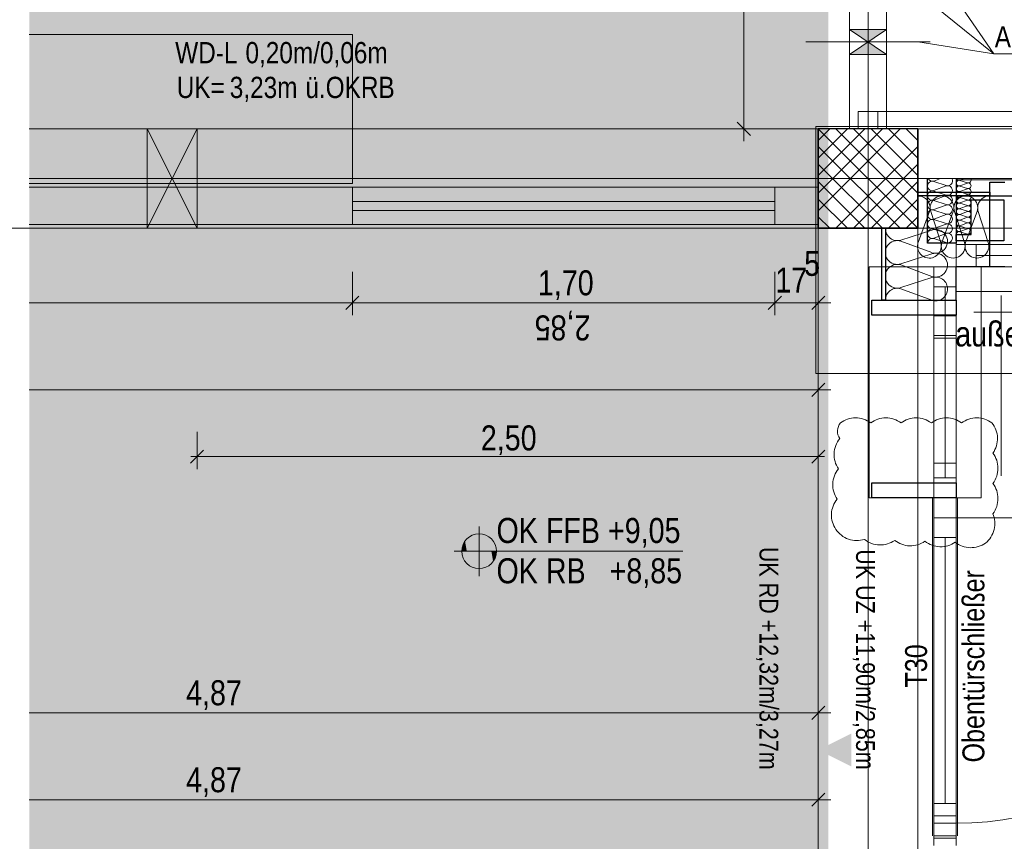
# Model space of a CAD drawing. Extents: x -634 to 300, y 62 to 1102.
# Tile 35 of 125: x -555 to -476, y 548 to 614. Entities that reach past the tile are written whole.
import ezdxf
from ezdxf.lldxf.tags import DXFTag

# ---------------------------------------------------------------- set-up
doc = ezdxf.new("R2010")
doc.units = 0
doc.layers.get('0').update_dxf_attribs({"lineweight": 13})
for name, color, linetype, lineweight, true_color in [('00 -Bauelemente -Gipskarton', 7, 'Continuous', 9, 0xff7fe6), ('30 -33 Aussenwände- 3 Aussenstützen', 7, 'Continuous', 50, 0x0000dd), ('30 -33 Aussenwände- 7 Fassade_ Elemente', 7, 'Continuous', 9, 0x00aacc), ('30 -34 Innenwände- 11 Durchbruch', 4, 'Continuous', 9, 0x00ffff), ('30 -34 Innenwände- 2 nichttragend', 7, 'Continuous', 18, 0xff7fe6), ('30 -34 Innenwände- 4 Türen_Fenster', 9, 'Continuous', 15, 0x808080), ('30 -35 Decken- 1 Konstruktion-Träger- Stahlbeton', 7, 'Continuous', 13, 0x33aa00), ('60- 61 allgemeine Ausstattung- 1 Möbel', 9, 'Continuous', 9, 0x808080), ('70 -72 Beschriftung- 1 Beschriftung allgemein', 7, 'Continuous', 9, 0xff6633), ('70 -76 Bemaßung- 2 Allgemein', 9, 'Continuous', 5, 0x808080), ('70 -77 Revision- 2 Wolken', 7, 'Continuous', 18, 0x944cff), ('iwb_Layout Achsbezeichung', 1, 'Continuous', 13, 0xff0000), ('iwb_Layout BA_Markierung', 7, 'Continuous', 9, 0xbadcdc)]:
    doc.layers.add(name, color=color, linetype=linetype, lineweight=lineweight, true_color=true_color)
for name, color, linetype, lineweight in [('30 -33 Aussenwände- 8 Sonnenschutz', 7, 'Continuous', 9), ('70 -71 Achsen- 1 Gebäudeachsen', 7, 'STRICHPUNKT2-A06CPW00L0', 18), ('70 -72 Beschriftung- 5 Höhenkoten-A06CPVZXL0', 7, 'Continuous', 15), ('Keine-A06CPVZYL0', 7, 'Continuous', 9)]:
    doc.layers.add(name, color=color, linetype=linetype, lineweight=lineweight)
doc.styles.get("Standard").update_dxf_attribs({"font": 'ARIALN.TTF'})
tags = doc.linetypes.add('grob-A06CPVZVL0', pattern=[14, 3, -8, 3]).pattern_tags.tags
tags[8:9] = [DXFTag(74, 4), DXFTag(75, 0), DXFTag(340, '0'), DXFTag(46, 0.0), DXFTag(50, 0.0), DXFTag(44, 0.0), DXFTag(45, 0.0)]
tags[6:7] = [DXFTag(74, 4), DXFTag(75, 0), DXFTag(340, '0'), DXFTag(46, 0.0), DXFTag(50, 0.0), DXFTag(44, 0.0), DXFTag(45, 0.0)]
tags[4:5] = [DXFTag(74, 4), DXFTag(75, 0), DXFTag(340, '0'), DXFTag(46, 0.0), DXFTag(50, 0.0), DXFTag(44, 0.0), DXFTag(45, 0.0)]
tags = doc.linetypes.add('STRICHPUNKT2', pattern=[12.7, 6.35, -3.175, 0, -3.175]).pattern_tags.tags
tags[10:11] = [DXFTag(74, 4), DXFTag(75, 0), DXFTag(340, '0'), DXFTag(46, 0.0), DXFTag(50, 0.0), DXFTag(44, 0.0), DXFTag(45, 0.0)]
tags[8:9] = [DXFTag(74, 4), DXFTag(75, 0), DXFTag(340, '0'), DXFTag(46, 0.0), DXFTag(50, 0.0), DXFTag(44, 0.0), DXFTag(45, 0.0)]
tags[6:7] = [DXFTag(74, 4), DXFTag(75, 0), DXFTag(340, '0'), DXFTag(46, 0.0), DXFTag(50, 0.0), DXFTag(44, 0.0), DXFTag(45, 0.0)]
tags[4:5] = [DXFTag(74, 4), DXFTag(75, 0), DXFTag(340, '0'), DXFTag(46, 0.0), DXFTag(50, 0.0), DXFTag(44, 0.0), DXFTag(45, 0.0)]
tags = doc.linetypes.add('STRICHPUNKT2-A06CPW00L0', pattern=[12.7, 6.35, -3.175, 0, -3.175]).pattern_tags.tags
tags[10:11] = [DXFTag(74, 4), DXFTag(75, 0), DXFTag(340, '0'), DXFTag(46, 0.0), DXFTag(50, 0.0), DXFTag(44, 0.0), DXFTag(45, 0.0)]
tags[8:9] = [DXFTag(74, 4), DXFTag(75, 0), DXFTag(340, '0'), DXFTag(46, 0.0), DXFTag(50, 0.0), DXFTag(44, 0.0), DXFTag(45, 0.0)]
tags[6:7] = [DXFTag(74, 4), DXFTag(75, 0), DXFTag(340, '0'), DXFTag(46, 0.0), DXFTag(50, 0.0), DXFTag(44, 0.0), DXFTag(45, 0.0)]
tags[4:5] = [DXFTag(74, 4), DXFTag(75, 0), DXFTag(340, '0'), DXFTag(46, 0.0), DXFTag(50, 0.0), DXFTag(44, 0.0), DXFTag(45, 0.0)]

# ---------------------------------------------------------------- blocks, each defined once
blk = doc.blocks.new('Polygon-A06CPVZPL0')
at = {"color": 0, "linetype": 'ByBlock', "lineweight": -2, "ltscale": 0.13}
blk.add_solid([(-490.312, 86.033), (-554.534, 85.862), (-490.147, 1071.438), (-554.534, 1071.438)], dxfattribs=at)
blk = doc.blocks.new('Referenz-A06CPW02L0')
at = {"layer": '00 -Bauelemente -Gipskarton', "color": 0, "linetype": 'Continuous', "lineweight": 0, "ltscale": 0.13}
for p, q in [((-488.283, 604.884), (-488.533, 604.884)), ((-488.033, 604.884), (-488.283, 604.884)), ((-485.783, 604.884), (-486.033, 604.884)), ((-485.533, 604.884), (-485.783, 604.884))]:
    blk.add_line(p, q, dxfattribs=at)
for points in [[(-554.534, 600.01), (-528.533, 599.934), (-528.533, 600.184)], [(-554.534, 600.01), (-528.533, 600.184), (-554.534, 600.184)], [(-554.534, 599.934), (-528.533, 599.934), (-554.534, 600.01)], [(-554.534, 599.76), (-528.533, 599.684), (-528.533, 599.934)], [(-554.534, 599.76), (-528.533, 599.934), (-554.534, 599.934)], [(-494.533, 600.184), (-494.533, 599.934), (-491.033, 600.184), (-491.033, 599.934)], [(-494.533, 599.934), (-494.533, 599.684), (-491.033, 599.934), (-491.033, 599.684)], [(-554.534, 599.684), (-528.533, 599.684), (-554.534, 599.76)], [(-554.534, 597.51), (-528.533, 597.434), (-528.533, 597.684)], [(-554.534, 597.51), (-528.533, 597.684), (-554.534, 597.684)], [(-554.534, 597.434), (-528.533, 597.434), (-554.534, 597.51)], [(-494.533, 597.684), (-494.533, 597.434), (-491.033, 597.684), (-491.033, 597.434)], [(-554.534, 597.26), (-528.533, 597.184), (-528.533, 597.434)], [(-554.534, 597.26), (-528.533, 597.434), (-554.534, 597.434)], [(-554.534, 597.184), (-528.533, 597.184), (-554.534, 597.26)], [(-494.533, 597.434), (-494.533, 597.184), (-491.033, 597.434), (-491.033, 597.184)]]:
    blk.add_solid(points, dxfattribs=at)
at = {"layer": '30 -33 Aussenwände- 3 Aussenstützen', "color": 0, "lineweight": 9}
for p, q in [((-491.033, 604.884), (-483.033, 596.884)), ((-484.448, 604.884), (-491.033, 598.298)), ((-485.862, 604.884), (-491.033, 599.712)), ((-487.276, 604.884), (-491.033, 601.126)), ((-488.69, 604.884), (-491.033, 602.54)), ((-490.104, 604.884), (-491.033, 603.955)), ((-489.619, 604.884), (-483.033, 598.298)), ((-488.205, 604.884), (-483.033, 599.712)), ((-486.791, 604.884), (-483.033, 601.126)), ((-485.376, 604.884), (-483.033, 602.54)), ((-483.962, 604.884), (-483.033, 603.955)), ((-491.033, 603.469), (-484.448, 596.884)), ((-483.033, 603.469), (-489.619, 596.884)), ((-491.033, 602.055), (-485.862, 596.884)), ((-483.033, 602.055), (-488.205, 596.884)), ((-487.033, 601.884), (-487.033, 599.884)), ((-488.033, 600.884), (-486.033, 600.884)), ((-491.033, 600.641), (-487.276, 596.884)), ((-483.033, 600.641), (-486.791, 596.884)), ((-491.033, 599.227), (-488.69, 596.884)), ((-483.033, 599.227), (-485.376, 596.884)), ((-491.033, 597.812), (-490.104, 596.884)), ((-483.033, 597.812), (-483.962, 596.884))]:
    blk.add_line(p, q, dxfattribs=at)
at = {"layer": '30 -33 Aussenwände- 3 Aussenstützen', "color": 0, "linetype": 'Continuous', "lineweight": 25, "ltscale": 0.25}
for p, q in [((-483.033, 604.884), (-491.033, 604.884)), ((-491.033, 604.884), (-491.033, 596.884)), ((-483.033, 596.884), (-483.033, 604.884)), ((-491.033, 596.884), (-483.033, 596.884))]:
    blk.add_line(p, q, dxfattribs=at)
at = {"layer": '30 -33 Aussenwände- 7 Fassade_ Elemente', "color": 0, "linetype": 'Continuous', "ltscale": 0.13}
for p, q in [((-491.233, 605.084), (-491.233, 585.197)), ((-471.347, 605.084), (-491.233, 605.084)), ((-487.033, 599.884), (-487.033, 601.884)), ((-487.033, 599.884), (-487.033, 601.884)), ((-487.033, 599.884), (-487.033, 601.884)), ((-488.033, 600.884), (-486.033, 600.884)), ((-486.033, 600.884), (-488.033, 600.884)), ((-488.033, 600.884), (-486.033, 600.884)), ((-481.733, 600.687), (-481.202, 600.884)), ((-479.636, 600.765), (-479.314, 600.884)), ((-479.636, 600.742), (-479.036, 600.55)), ((-481.733, 600.649), (-480.733, 600.328)), ((-480.733, 600.291), (-481.733, 599.921)), ((-481.733, 599.883), (-480.733, 599.562)), ((-481.733, 599.883), (-480.733, 599.562)), ((-479.036, 600.527), (-479.636, 600.305)), ((-479.636, 600.282), (-479.036, 600.09)), ((-479.636, 600.282), (-479.036, 600.09)), ((-479.036, 600.068), (-479.636, 599.845)), ((-479.036, 600.068), (-479.636, 599.845)), ((-477.233, 599.784), (-482.514, 599.784)), ((-480.733, 599.524), (-481.733, 599.155)), ((-480.733, 599.524), (-481.733, 599.155)), ((-481.733, 599.117), (-480.733, 598.796)), ((-481.733, 599.117), (-480.733, 598.796)), ((-479.636, 599.823), (-479.036, 599.63)), ((-479.636, 599.823), (-479.036, 599.63)), ((-479.035, 599.608), (-479.635, 599.386)), ((-479.635, 599.363), (-479.035, 599.171)), ((-479.035, 599.148), (-479.635, 598.926)), ((-480.733, 598.758), (-481.733, 598.389)), ((-481.733, 598.351), (-480.733, 598.03)), ((-479.635, 598.904), (-479.035, 598.711)), ((-479.035, 598.689), (-479.635, 598.466)), ((-479.635, 598.444), (-479.034, 598.252)), ((-483.006, 595.734), (-482.081, 598.234)), ((-481.988, 598.234), (-481.184, 595.734)), ((-480.733, 597.992), (-481.733, 597.623)), ((-481.733, 597.585), (-480.733, 597.264)), ((-481.09, 595.734), (-480.166, 598.234)), ((-481.09, 595.734), (-480.166, 598.234)), ((-480.072, 598.234), (-479.269, 595.734)), ((-480.072, 598.234), (-479.269, 595.734)), ((-480.072, 598.234), (-479.269, 595.734)), ((-479.034, 598.229), (-479.634, 598.007)), ((-479.634, 597.984), (-479.034, 597.792)), ((-479.034, 597.769), (-479.634, 597.547)), ((-479.634, 597.525), (-479.034, 597.332)), ((-479.175, 595.734), (-478.251, 598.234)), ((-478.157, 598.234), (-477.354, 595.734)), ((-485.933, 591.084), (-485.933, 596.864)), ((-484.383, 595.94), (-481.883, 596.743)), ((-480.733, 597.226), (-481.733, 596.857)), ((-480.733, 597.226), (-481.733, 596.857)), ((-481.733, 596.819), (-480.733, 596.498)), ((-481.733, 596.819), (-480.733, 596.498)), ((-479.034, 597.31), (-479.634, 597.087)), ((-479.034, 597.31), (-479.634, 597.087)), ((-479.634, 597.065), (-479.033, 596.873)), ((-479.634, 597.065), (-479.033, 596.873)), ((-479.033, 596.85), (-479.633, 596.628)), ((-480.733, 596.46), (-481.733, 596.091)), ((-481.733, 596.053), (-480.733, 595.732)), ((-479.633, 596.605), (-479.033, 596.413)), ((-481.883, 594.922), (-484.383, 595.846)), ((-484.383, 594.025), (-481.883, 594.828)), ((-484.383, 594.025), (-481.883, 594.828)), ((-484.383, 594.025), (-481.883, 594.828)), ((-481.883, 593.007), (-484.383, 593.931)), ((-481.883, 593.007), (-484.383, 593.931)), ((-484.383, 592.109), (-481.883, 592.913)), ((-481.883, 591.091), (-484.383, 592.016)), ((-481.733, 589.884), (-481.733, 576.384)), ((-479.933, 589.884), (-481.733, 589.884)), ((-479.933, 589.844), (-481.733, 589.844)), ((-481.733, 589.844), (-481.733, 585.197)), ((-479.933, 576.384), (-479.933, 589.884)), ((-479.933, 585.197), (-479.933, 589.844)), ((-491.233, 585.197), (-475.093, 585.197)), ((-481.733, 576.384), (-479.933, 576.384)), ((-481.733, 573.584), (-481.733, 575.184)), ((-481.733, 575.184), (-479.933, 575.184)), ((-479.933, 575.184), (-479.933, 573.584)), ((-479.933, 573.584), (-481.733, 573.584)), ((-481.733, 549.584), (-481.733, 573.584)), ((-481.733, 573.584), (-479.933, 573.584)), ((-479.933, 573.584), (-479.933, 549.584)), ((-481.733, 547.984), (-481.733, 549.584)), ((-481.733, 549.584), (-479.933, 549.584)), ((-479.933, 549.584), (-481.733, 549.584)), ((-479.933, 549.584), (-479.933, 547.984)), ((-479.933, 547.984), (-481.733, 547.984))]:
    blk.add_line(p, q, dxfattribs=at)
at = {"layer": '30 -33 Aussenwände- 7 Fassade_ Elemente', "color": 0, "linetype": 'Continuous', "lineweight": 25, "ltscale": 0.25}
for p, q in [((-482.233, 595.684), (-482.233, 600.884)), ((-479.933, 600.884), (-479.933, 595.684)), ((-477.233, 600.584), (-476.033, 600.584)), ((-477.233, 593.784), (-477.233, 600.584)), ((-483.033, 599.784), (-477.233, 599.784)), ((-483.033, 599.484), (-483.033, 599.784)), ((-477.233, 599.484), (-483.033, 599.484)), ((-479.933, 599.484), (-475.093, 599.484)), ((-478.733, 596.384), (-478.733, 599.184)), ((-478.733, 599.184), (-476.093, 599.184)), ((-477.233, 599.784), (-477.233, 599.484)), ((-476.093, 599.184), (-476.093, 595.884)), ((-485.933, 596.884), (-485.633, 596.884)), ((-485.933, 591.084), (-485.933, 596.884)), ((-485.633, 596.884), (-485.633, 591.084)), ((-479.933, 596.384), (-478.733, 596.384)), ((-479.933, 595.884), (-479.933, 596.384)), ((-479.933, 595.684), (-482.233, 595.684)), ((-476.093, 595.884), (-479.933, 595.884)), ((-477.233, 593.784), (-479.933, 593.784)), ((-479.933, 591.084), (-479.933, 593.784)), ((-476.033, 593.784), (-477.233, 593.784)), ((-486.733, 589.884), (-486.733, 591.084)), ((-486.733, 591.084), (-479.933, 591.084)), ((-485.633, 591.084), (-485.933, 591.084)), ((-479.933, 591.084), (-479.933, 589.884)), ((-479.933, 589.884), (-486.733, 589.884)), ((-486.733, 575.184), (-486.733, 576.384)), ((-486.733, 576.384), (-479.933, 576.384)), ((-479.933, 576.384), (-479.933, 575.184)), ((-479.933, 575.184), (-486.733, 575.184))]:
    blk.add_line(p, q, dxfattribs=at)
at = {"layer": '30 -33 Aussenwände- 7 Fassade_ Elemente', "color": 0}
for p, q in [((-458.733, 600.784), (-479.933, 600.784)), ((-479.933, 600.784), (-479.933, 595.584)), ((-478.333, 595.584), (-479.933, 595.584)), ((-479.933, 595.584), (-479.933, 593.784)), ((-478.333, 593.784), (-478.333, 595.584)), ((-478.333, 595.584), (-460.333, 595.584)), ((-478.333, 594.684), (-460.333, 594.684)), ((-481.733, 593.784), (-486.933, 593.784)), ((-486.933, 593.784), (-486.933, 575.184)), ((-481.733, 592.184), (-481.733, 593.784)), ((-481.733, 593.784), (-479.933, 593.784)), ((-481.733, 593.784), (-479.933, 593.784)), ((-479.933, 591.784), (-479.933, 593.784)), ((-479.933, 593.784), (-478.333, 593.784)), ((-479.933, 593.784), (-479.933, 592.184)), ((-479.933, 593.784), (-477.933, 593.784)), ((-460.333, 593.784), (-478.333, 593.784)), ((-477.933, 593.784), (-477.933, 575.184)), ((-479.933, 592.184), (-481.733, 592.184)), ((-481.733, 592.184), (-479.933, 592.184)), ((-481.733, 576.784), (-481.733, 592.184)), ((-481.733, 592.184), (-479.933, 592.184)), ((-480.833, 576.784), (-480.833, 592.184)), ((-479.933, 592.184), (-479.933, 576.784)), ((-479.933, 592.184), (-479.933, 576.784)), ((-458.733, 591.784), (-479.933, 591.784)), ((-479.933, 576.784), (-481.733, 576.784)), ((-481.733, 576.784), (-481.733, 575.184)), ((-481.733, 576.784), (-479.933, 576.784)), ((-479.933, 576.784), (-481.733, 576.784)), ((-479.933, 575.184), (-479.933, 576.784)), ((-486.933, 575.184), (-481.733, 575.184)), ((-481.733, 575.184), (-479.933, 575.184)), ((-481.733, 575.184), (-479.933, 575.184)), ((-477.933, 575.184), (-479.933, 575.184))]:
    blk.add_line(p, q, dxfattribs=at)
at = {"layer": '30 -33 Aussenwände- 7 Fassade_ Elemente', "color": 0, "linetype": 'Continuous', "lineweight": 18, "ltscale": 0.18}
for p, q in [((-481.733, 589.884), (-481.733, 588.044)), ((-479.933, 589.884), (-481.733, 589.884)), ((-481.733, 588.244), (-481.733, 589.884)), ((-481.733, 589.884), (-479.933, 589.884)), ((-480.833, 589.884), (-480.833, 577.984)), ((-479.933, 588.044), (-479.933, 589.884)), ((-479.933, 589.884), (-479.933, 588.244)), ((-479.933, 588.244), (-481.733, 588.244)), ((-481.733, 588.044), (-479.933, 588.044)), ((-480.833, 585.197), (-480.833, 588.244)), ((-481.733, 577.984), (-479.933, 577.984)), ((-481.733, 576.384), (-481.733, 577.984)), ((-479.933, 577.984), (-479.933, 576.384)), ((-479.933, 576.384), (-481.733, 576.384)), ((-481.733, 575.184), (-479.933, 575.184)), ((-481.733, 547.784), (-481.733, 575.184)), ((-481.733, 575.184), (-479.933, 575.184)), ((-481.733, 573.584), (-481.733, 575.184)), ((-479.933, 575.184), (-479.933, 547.784)), ((-479.933, 575.184), (-479.933, 573.584)), ((-481.733, 573.584), (-479.933, 573.584)), ((-481.733, 571.984), (-481.733, 573.584)), ((-479.933, 573.584), (-481.733, 573.584)), ((-479.933, 573.584), (-479.933, 571.984)), ((-479.933, 571.984), (-481.733, 571.984)), ((-480.833, 571.984), (-480.833, 550.584)), ((-481.733, 550.584), (-479.933, 550.584)), ((-481.733, 548.984), (-481.733, 550.584)), ((-479.933, 550.584), (-479.933, 548.984)), ((-481.733, 548.984), (-479.933, 548.984)), ((-481.733, 547.184), (-481.733, 548.984)), ((-479.933, 548.984), (-481.733, 548.984)), ((-479.933, 548.984), (-479.933, 547.184)), ((-479.933, 547.784), (-481.733, 547.784))]:
    blk.add_line(p, q, dxfattribs=at)
at = {"layer": '30 -33 Aussenwände- 7 Fassade_ Elemente', "color": 0, "linetype": 'grob-A06CPVZVL0', "ltscale": 0.13}
for p, q in [((-481.833, 547.984), (-481.833, 575.184)), ((-479.833, 547.984), (-479.833, 575.184)), ((-479.933, 573.584), (-479.933, 549.584)), ((-455.933, 573.584), (-479.933, 573.584))]:
    blk.add_line(p, q, dxfattribs=at)
at = {"layer": '30 -33 Aussenwände- 7 Fassade_ Elemente', "color": 0, "linetype": 'Continuous', "ltscale": 0.13}
for centre, major_axis, end_param in [((-481.851, 601.051), (-0.344, -0.168), 1.428714), ((-481.851, 600.285), (0.117, 0.364), 1.254884), ((-480.616, 600.692), (-0.117, -0.364), 2.405647), ((-479.707, 600.523), (-0.186, 0.135), 1.254884), ((-479.707, 600.983), (-0.207, -0.1), 1.434048), ((-479.707, 600.523), (0.07, 0.219), 1.254884), ((-478.966, 600.768), (-0.07, -0.219), 2.411197), ((-481.851, 600.285), (-0.31, 0.225), 1.254884), ((-481.851, 599.519), (0.117, 0.364), 3.764652), ((-481.851, 600.285), (-0.31, -0.225), 1.254884), ((-481.851, 599.519), (0.117, 0.364), 1.254884), ((-480.616, 599.926), (-0.117, -0.364), 3.765224), ((-480.616, 599.926), (0.31, 0.225), 1.255075), ((-480.616, 599.926), (0.31, -0.225), 1.255075), ((-479.706, 600.064), (0.07, 0.219), 3.764652), ((-479.706, 600.064), (-0.186, 0.135), 1.254884), ((-479.707, 600.523), (-0.186, -0.135), 1.254884), ((-479.706, 600.064), (0.07, 0.219), 1.254884), ((-479.706, 600.064), (-0.186, -0.135), 1.254884), ((-478.966, 600.309), (-0.07, -0.219), 3.765224), ((-478.966, 600.309), (0.186, 0.135), 1.255075), ((-478.966, 600.309), (-0.07, -0.219), 1.255075), ((-478.965, 599.849), (-0.07, -0.219), 3.765224), ((-478.965, 599.849), (0.186, 0.135), 1.255075), ((-478.966, 600.309), (0.186, -0.135), 1.255075), ((-478.965, 599.849), (0.186, -0.135), 1.255075), ((-482.992, 598.527), (0.911, -0.293), 1.925468), ((-481.851, 599.519), (-0.31, 0.225), 1.254884), ((-481.851, 598.753), (0.117, 0.364), 3.764652), ((-481.851, 599.519), (-0.31, -0.225), 1.254884), ((-481.851, 598.753), (0.117, 0.364), 1.254884), ((-481.077, 598.527), (0.911, -0.293), 3.764652), ((-481.077, 598.527), (-0.562, 0.775), 1.254884), ((-481.077, 598.527), (0.562, 0.775), 1.254884), ((-480.616, 599.926), (-0.117, -0.364), 1.255075), ((-480.616, 599.16), (-0.117, -0.364), 3.765224), ((-480.616, 599.16), (0.31, 0.225), 1.255075), ((-481.077, 598.527), (0.911, -0.293), 1.254884), ((-480.616, 599.16), (0.31, -0.225), 1.255075), ((-479.162, 598.527), (0.911, -0.293), 3.764652), ((-479.162, 598.527), (0.911, -0.293), 3.764652), ((-479.162, 598.527), (-0.562, 0.775), 1.254884), ((-479.706, 599.604), (0.07, 0.219), 3.764652), ((-479.706, 599.604), (-0.186, 0.135), 1.254884), ((-479.706, 599.145), (0.07, 0.219), 3.764652), ((-479.706, 599.604), (0.07, 0.219), 1.254884), ((-479.706, 599.604), (-0.186, -0.135), 1.254884), ((-479.162, 598.527), (0.562, 0.775), 1.254884), ((-478.965, 599.849), (-0.07, -0.219), 1.255075), ((-478.965, 599.389), (-0.07, -0.219), 3.765224), ((-478.965, 598.93), (-0.07, -0.219), 3.765224), ((-479.162, 598.527), (0.911, -0.293), 1.254884), ((-477.247, 598.527), (0.013, 0.957), 1.896254), ((-481.851, 598.753), (-0.31, 0.225), 1.254884), ((-481.851, 597.987), (0.117, 0.364), 3.764652), ((-481.851, 598.753), (-0.31, -0.225), 1.254884), ((-480.616, 599.16), (-0.117, -0.364), 1.255075), ((-480.616, 598.394), (-0.117, -0.364), 3.765224), ((-479.705, 598.685), (0.07, 0.219), 3.764652), ((-479.705, 598.225), (0.07, 0.219), 3.764652), ((-478.964, 598.47), (-0.07, -0.219), 3.765224), ((-481.851, 597.221), (0.117, 0.364), 3.764652), ((-481.851, 597.221), (0.117, 0.364), 3.764652), ((-480.616, 597.628), (-0.117, -0.364), 3.765224), ((-479.704, 597.766), (0.07, 0.219), 3.764652), ((-479.704, 597.306), (0.07, 0.219), 3.764652), ((-479.704, 597.306), (0.07, 0.219), 3.764652), ((-478.964, 598.01), (-0.07, -0.219), 3.765224), ((-478.963, 597.551), (-0.07, -0.219), 3.765224), ((-484.677, 596.85), (-0.957, 0.013), 1.896254), ((-481.851, 596.455), (0.117, 0.364), 3.764652), ((-481.851, 596.455), (0.117, 0.364), 3.764652), ((-481.59, 595.832), (-0.294, -0.911), 3.765224), ((-480.616, 596.862), (-0.117, -0.364), 3.765224), ((-480.616, 596.862), (-0.117, -0.364), 3.765224), ((-479.704, 596.846), (0.07, 0.219), 3.764652), ((-479.704, 596.846), (0.07, 0.219), 3.764652), ((-478.963, 597.091), (-0.07, -0.219), 3.765224), ((-478.963, 597.091), (-0.07, -0.219), 3.765224), ((-478.963, 596.632), (-0.07, -0.219), 3.765224), ((-484.677, 594.935), (0.293, 0.911), 3.764652), ((-484.677, 594.935), (0.293, 0.911), 3.764652), ((-484.677, 594.935), (0.293, 0.911), 1.254884), ((-481.851, 595.689), (0.117, 0.364), 1.896254), ((-480.616, 596.096), (-0.117, -0.364), 3.765224), ((-479.703, 596.387), (0.07, 0.219), 1.896254), ((-484.677, 594.935), (-0.775, 0.562), 1.254884), ((-482.095, 595.44), (-0.938, 0.187), 0.392428), ((-482.095, 595.44), (-0.911, 0.294), 0.115601), ((-482.095, 595.44), (-0.938, -0.187), 1.085731), ((-482.095, 595.44), (0.684, -0.669), 1.085731), ((-480.18, 595.44), (-0.911, 0.294), 3.765224), ((-480.18, 595.44), (-0.911, 0.294), 3.765224), ((-480.18, 595.44), (-0.911, 0.294), 1.255075), ((-480.18, 595.44), (0.562, -0.775), 1.255075), ((-478.265, 595.44), (-0.911, 0.294), 3.765224), ((-484.677, 594.935), (-0.775, -0.562), 1.254884), ((-482.095, 595.44), (-0.273, -0.917), 1.085731), ((-481.59, 593.917), (-0.294, -0.911), 3.765224), ((-481.59, 593.917), (-0.294, -0.911), 3.765224), ((-481.59, 593.917), (0.775, 0.562), 1.255075), ((-481.59, 593.917), (0.775, -0.562), 1.255075), ((-480.18, 595.44), (-0.562, -0.775), 1.255075), ((-484.677, 593.02), (0.293, 0.911), 3.764652), ((-484.677, 593.02), (-0.775, 0.562), 1.254884), ((-484.677, 593.02), (0.293, 0.911), 1.254884), ((-481.59, 593.917), (-0.294, -0.911), 1.255075), ((-481.59, 592.002), (0.649, 0.703), 1.056698), ((-484.677, 591.105), (0.293, 0.911), 1.904777), ((-484.677, 593.02), (-0.775, -0.562), 1.254884), ((-481.59, 592.002), (0.931, -0.219), 1.056698), ((-481.59, 592.002), (0.267, -0.919), 1.056698), ((-481.59, 592.002), (-0.294, -0.911), 0.0285), ((-481.59, 592.002), (-0.267, -0.919), 0.56663)]:
    blk.add_ellipse(centre, major_axis=major_axis, ratio=1, start_param=0, end_param=end_param, dxfattribs=at)
at = {"layer": '30 -33 Aussenwände- 7 Fassade_ Elemente', "color": 0, "linetype": 'grob-A06CPVZVL0', "ltscale": 0.13}
blk.add_ellipse((-479.933, 573.584), major_axis=(0, -24.6), ratio=1, start_param=0, end_param=1.570796, dxfattribs=at)
at = {"layer": '30 -33 Aussenwände- 8 Sonnenschutz', "color": 0, "linetype": 'Continuous', "ltscale": 0.13}
for p, q in [((-476.307, 591.471), (-476.307, 576.968)), ((-459.286, 590.134), (-478.527, 590.134))]:
    blk.add_line(p, q, dxfattribs=at)
at = {"layer": '30 -34 Innenwände- 11 Durchbruch', "color": 0, "linetype": 'Continuous', "ltscale": 0.13}
for p, q in [((-483.033, 619.884), (-476.895, 610.915)), ((-483.033, 615.884), (-476.895, 610.915)), ((-488.533, 612.884), (-485.533, 612.884)), ((-485.533, 612.884), (-488.533, 610.884)), ((-485.533, 610.884), (-488.533, 612.884)), ((-488.533, 610.884), (-488.533, 612.884)), ((-485.533, 610.884), (-485.533, 612.884)), ((-483.033, 611.884), (-476.895, 610.915)), ((-488.533, 610.884), (-485.533, 610.884)), ((-476.895, 610.915), (-455.826, 610.915)), ((-545.033, 604.884), (-541.033, 604.884)), ((-541.033, 604.884), (-545.033, 596.884)), ((-541.033, 596.884), (-545.033, 604.884)), ((-545.033, 596.884), (-545.033, 604.884)), ((-541.033, 596.884), (-541.033, 604.884)), ((-545.033, 596.884), (-541.033, 596.884))]:
    blk.add_line(p, q, dxfattribs=at)
at = {"layer": '30 -34 Innenwände- 11 Durchbruch', "color": 0, "linetype": 'grob-A06CPVZVL0', "ltscale": 0.13}
blk.add_line((-482.033, 611.884), (-492.033, 611.884), dxfattribs=at)
at = {"layer": '30 -34 Innenwände- 11 Durchbruch', "color": 0, "linetype": 'Continuous', "ltscale": 0.13}
for points in [[(-488.533, 612.884), (-485.533, 612.884), (-487.033, 611.884)], [(-488.533, 610.884), (-487.033, 611.884), (-485.533, 610.884)], [(-545.033, 604.884), (-543.033, 600.884), (-545.033, 596.884)], [(-541.033, 604.884), (-541.033, 596.884), (-543.033, 600.884)]]:
    blk.add_solid(points, dxfattribs=at)
at = {"layer": '30 -34 Innenwände- 2 nichttragend', "color": 0, "linetype": 'Continuous', "ltscale": 0.18}
for p, q in [((-488.533, 604.884), (-485.783, 604.884)), ((-488.533, 604.884), (-488.283, 604.884)), ((-488.283, 604.884), (-488.033, 604.884)), ((-488.033, 604.884), (-486.033, 604.884)), ((-486.033, 604.884), (-485.783, 604.884)), ((-485.783, 604.884), (-485.533, 604.884)), ((-485.783, 604.884), (-485.533, 604.884)), ((-554.534, 600.184), (-528.533, 600.184)), ((-528.533, 599.934), (-528.533, 600.184)), ((-528.533, 599.934), (-528.533, 600.184)), ((-528.533, 599.684), (-528.533, 599.934)), ((-528.533, 597.184), (-528.533, 599.934)), ((-494.533, 600.184), (-491.033, 600.184)), ((-494.533, 599.934), (-494.533, 600.184)), ((-494.533, 599.934), (-494.533, 600.184)), ((-494.533, 599.684), (-494.533, 599.934)), ((-494.533, 597.184), (-494.533, 599.934)), ((-491.033, 597.184), (-491.033, 600.184)), ((-528.533, 597.684), (-528.533, 599.684)), ((-494.533, 597.684), (-494.533, 599.684)), ((-528.533, 597.434), (-528.533, 597.684)), ((-494.533, 597.434), (-494.533, 597.684)), ((-554.534, 597.184), (-528.533, 597.184)), ((-528.533, 597.184), (-528.533, 597.434)), ((-494.533, 597.184), (-494.533, 597.434)), ((-494.533, 597.184), (-491.033, 597.184))]:
    blk.add_line(p, q, dxfattribs=at)
at = {"layer": '30 -34 Innenwände- 4 Türen_Fenster', "color": 0, "linetype": 'grob-A06CPVZVL0', "ltscale": 0.15}
for p, q in [((-488.533, 637.184), (-488.533, 604.884)), ((-485.533, 637.184), (-485.533, 604.884)), ((-486.233, 606.284), (-468.233, 606.284))]:
    blk.add_line(p, q, dxfattribs=at)
at = {"layer": '30 -34 Innenwände- 4 Türen_Fenster', "color": 0, "linetype": 'Continuous', "ltscale": 0.15}
for p, q in [((-487.833, 604.884), (-487.833, 606.284)), ((-487.833, 606.284), (-486.233, 606.284)), ((-486.233, 606.284), (-486.233, 604.884)), ((-486.233, 604.884), (-487.833, 604.884)), ((-528.533, 599.044), (-528.533, 600.184)), ((-528.533, 600.184), (-494.533, 600.184)), ((-494.533, 600.184), (-494.533, 599.044)), ((-528.533, 599.044), (-494.533, 599.044)), ((-528.533, 598.324), (-528.533, 599.044)), ((-528.533, 598.324), (-528.533, 597.184)), ((-494.533, 598.324), (-528.533, 598.324)), ((-494.533, 599.044), (-494.533, 598.324)), ((-494.533, 597.184), (-494.533, 598.324)), ((-528.533, 597.184), (-494.533, 597.184))]:
    blk.add_line(p, q, dxfattribs=at)
at = {"layer": '30 -34 Innenwände- 4 Türen_Fenster', "color": 0, "linetype": 'grob-A06CPVZVL0', "ltscale": 0.15}
blk.add_ellipse((-486.233, 606.284), major_axis=(18, 0), ratio=1, start_param=0, end_param=1.570796, dxfattribs=at)
at = {"layer": '30 -35 Decken- 1 Konstruktion-Träger- Stahlbeton', "color": 0, "linetype": 'grob-A06CPVZVL0', "lineweight": -2, "ltscale": 0.13}
for p, q in [((-554.534, 604.884), (-491.033, 604.884)), ((-483.033, 604.884), (3.967, 604.884)), ((-554.534, 596.884), (-491.033, 596.884)), ((-491.033, 379.884), (-491.033, 596.884)), ((-483.033, 596.884), (3.967, 596.884)), ((-483.033, 379.884), (-483.033, 596.884))]:
    blk.add_line(p, q, dxfattribs=at)
at = {"layer": '30 -35 Decken- 1 Konstruktion-Träger- Stahlbeton', "color": 0, "lineweight": 35}
for p, q in [((-491.033, 604.884), (-491.033, 596.884)), ((-483.033, 604.884), (-483.033, 596.884)), ((-491.033, 596.884), (-483.033, 596.884))]:
    blk.add_line(p, q, dxfattribs=at)
at = {"layer": '60- 61 allgemeine Ausstattung- 1 Möbel', "color": 0, "linetype": 'Continuous', "ltscale": 0.13}
for p, q in [((-554.534, 612.484), (-528.533, 612.484)), ((-528.533, 612.484), (-528.533, 600.484)), ((-528.533, 600.484), (-554.534, 600.484))]:
    blk.add_line(p, q, dxfattribs=at)
at = {"layer": '70 -71 Achsen- 1 Gebäudeachsen', "color": 0, "linetype": 'STRICHPUNKT2-A06CPW00L0', "ltscale": 0.18}
for p, q in [((-487.033, 1075.824), (-487.033, 76.384)), ((-554.534, 600.884), (92.907, 600.884))]:
    blk.add_line(p, q, dxfattribs=at)
at = {"layer": '70 -72 Beschriftung- 5 Höhenkoten-A06CPVZXL0', "color": 0, "linetype": 'Continuous', "ltscale": 0.15}
for p, q in [((-518.333, 568.884), (-518.333, 572.884)), ((-518.333, 570.884), (-518.333, 572.284)), ((-518.333, 572.284), (-518.333, 570.884)), ((-520.333, 570.884), (-501.931, 570.884)), ((-519.733, 570.884), (-518.333, 570.884)), ((-518.333, 570.884), (-519.733, 570.884)), ((-516.933, 570.884), (-518.333, 570.884)), ((-518.333, 570.884), (-518.333, 569.484)), ((-518.333, 570.884), (-516.933, 570.884)), ((-518.333, 569.484), (-518.333, 570.884))]:
    blk.add_line(p, q, dxfattribs=at)
for major_axis in [(0, 1.4), (1.4, 0), (-1.4, 0), (0, -1.4)]:
    blk.add_ellipse((-518.333, 570.884), major_axis=major_axis, ratio=1, start_param=0, end_param=1.570796, dxfattribs=at)
at = {"layer": '70 -72 Beschriftung- 5 Höhenkoten-A06CPVZXL0', "color": 0, "lineweight": 0}
for points in [[(-518.969, 570.884), (-519.156, 572.016), (-518.969, 572.131)], [(-518.766, 570.884), (-518.969, 572.131), (-518.766, 572.215)], [(-518.969, 570.884), (-518.969, 572.131), (-518.766, 570.884)], [(-518.552, 570.884), (-518.766, 572.215), (-518.552, 572.266)], [(-518.766, 570.884), (-518.766, 572.215), (-518.552, 570.884)], [(-518.333, 570.884), (-518.552, 572.266), (-518.333, 572.284)], [(-518.552, 570.884), (-518.552, 572.266), (-518.333, 570.884)], [(-519.581, 570.884), (-519.665, 571.316), (-519.581, 571.519)], [(-519.466, 570.884), (-519.581, 571.519), (-519.466, 571.706)], [(-519.581, 570.884), (-519.581, 571.519), (-519.466, 570.884)], [(-519.323, 570.884), (-519.466, 571.706), (-519.323, 571.873)], [(-519.466, 570.884), (-519.466, 571.706), (-519.323, 570.884)], [(-519.156, 570.884), (-519.323, 571.873), (-519.156, 572.016)], [(-519.323, 570.884), (-519.323, 571.873), (-519.156, 570.884)], [(-519.156, 570.884), (-519.156, 572.016), (-518.969, 570.884)], [(-519.716, 570.884), (-519.733, 570.884), (-519.716, 571.103)], [(-519.665, 570.884), (-519.716, 571.103), (-519.665, 571.316)], [(-519.716, 570.884), (-519.716, 571.103), (-519.665, 570.884)], [(-519.665, 570.884), (-519.665, 571.316), (-519.581, 570.884)], [(-518.333, 569.484), (-518.333, 570.884), (-518.114, 569.501)], [(-518.114, 569.501), (-518.333, 570.884), (-518.114, 570.884)], [(-518.114, 569.501), (-518.114, 570.884), (-517.901, 569.552)], [(-517.901, 569.552), (-518.114, 570.884), (-517.901, 570.884)], [(-517.901, 569.552), (-517.901, 570.884), (-517.698, 569.636)], [(-517.698, 569.636), (-517.901, 570.884), (-517.698, 570.884)], [(-517.698, 569.636), (-517.698, 570.884), (-517.51, 569.751)], [(-517.51, 569.751), (-517.698, 570.884), (-517.51, 570.884)], [(-517.51, 569.751), (-517.51, 570.884), (-517.343, 569.894)], [(-517.343, 569.894), (-517.51, 570.884), (-517.343, 570.884)], [(-517.343, 569.894), (-517.343, 570.884), (-517.201, 570.061)], [(-517.201, 570.061), (-517.343, 570.884), (-517.201, 570.884)], [(-517.201, 570.061), (-517.201, 570.884), (-517.086, 570.248)], [(-517.086, 570.248), (-517.201, 570.884), (-517.086, 570.884)], [(-517.086, 570.248), (-517.086, 570.884), (-517.002, 570.451)], [(-517.002, 570.451), (-517.086, 570.884), (-517.002, 570.884)], [(-517.002, 570.451), (-517.002, 570.884), (-516.951, 570.664)], [(-516.951, 570.664), (-517.002, 570.884), (-516.951, 570.884)], [(-516.951, 570.664), (-516.951, 570.884), (-516.933, 570.884)]]:
    blk.add_solid(points, dxfattribs=at)
at = {"layer": '70 -76 Bemaßung- 2 Allgemein', "color": 0, "linetype": 'Continuous', "ltscale": 0.13}
for p, q in [((-497.033, 605.944), (-497.033, 635.823)), ((-497.033, 603.884), (-497.033, 605.944)), ((-494.533, 604.884), (-498.033, 604.884)), ((-528.533, 593.384), (-528.533, 589.884)), ((-528.533, 593.384), (-528.533, 589.884)), ((-494.533, 593.384), (-494.533, 589.884)), ((-494.533, 593.384), (-494.533, 589.884)), ((-491.033, 593.384), (-491.033, 589.884)), ((-529.594, 590.884), (-554.534, 590.884)), ((-527.533, 590.884), (-529.594, 590.884)), ((-529.533, 590.884), (-527.473, 590.884)), ((-495.594, 590.884), (-527.473, 590.884)), ((-493.533, 590.884), (-495.594, 590.884)), ((-495.533, 590.884), (-493.473, 590.884)), ((-492.094, 590.884), (-493.473, 590.884)), ((-490.033, 590.884), (-492.094, 590.884)), ((-491.033, 586.384), (-491.033, 582.884)), ((-492.094, 583.884), (-554.534, 583.884)), ((-490.033, 583.884), (-492.094, 583.884)), ((-541.033, 580.5), (-541.033, 577.5)), ((-491.033, 580.5), (-491.033, 577.5)), ((-541.564, 577.969), (-540.503, 579.03)), ((-541.533, 578.5), (-539.973, 578.5)), ((-492.094, 578.5), (-539.973, 578.5)), ((-490.533, 578.5), (-492.094, 578.5)), ((-490.503, 579.03), (-491.564, 577.969)), ((-491.033, 555.384), (-491.033, 558.884)), ((-492.094, 557.884), (-554.534, 557.884)), ((-490.033, 557.884), (-492.094, 557.884)), ((-491.033, 548.384), (-491.033, 551.884)), ((-492.094, 550.884), (-554.534, 550.884)), ((-490.033, 550.884), (-492.094, 550.884))]:
    blk.add_line(p, q, dxfattribs=at)
at = {"layer": '70 -76 Bemaßung- 2 Allgemein', "color": 0, "linetype": 'Continuous', "lineweight": 20, "ltscale": 0.2}
for p, q in [((-496.503, 604.353), (-497.564, 605.414)), ((-528.003, 591.414), (-529.064, 590.353)), ((-529.064, 590.353), (-528.003, 591.414)), ((-494.003, 591.414), (-495.064, 590.353)), ((-495.064, 590.353), (-494.003, 591.414)), ((-490.503, 591.414), (-491.564, 590.353)), ((-490.503, 584.414), (-491.564, 583.353)), ((-490.503, 558.414), (-491.564, 557.353)), ((-490.503, 551.414), (-491.564, 550.353))]:
    blk.add_line(p, q, dxfattribs=at)
at = {"layer": '70 -76 Bemaßung- 2 Allgemein', "color": 0, "lineweight": 0}
for points in [[(-493.704, 553.551), (-491.033, 554.884), (-493.702, 556.222)], [(-488.363, 553.551), (-491.033, 554.884), (-488.364, 556.222)]]:
    blk.add_solid(points, dxfattribs=at)
at = {"layer": '70 -77 Revision- 2 Wolken', "color": 0, "linetype": 'Continuous', "ltscale": 0.18}
for centre, major_axis in [((-488.435, 580.551), (-0.816, 0.669)), ((-488.032, 579.594), (0, 2.032)), ((-488.032, 579.594), (1.219, 1.626)), ((-485.594, 579.594), (0, 2.032)), ((-485.594, 579.594), (1.219, 1.626)), ((-483.155, 579.594), (0, 2.032)), ((-483.155, 579.594), (1.219, 1.626)), ((-480.717, 579.594), (0, 2.032)), ((-480.717, 579.594), (1.219, 1.626)), ((-478.278, 579.594), (0, 2.032)), ((-478.278, 579.594), (1.219, 1.626)), ((-478.643, 579.947), (2.031, 0.068)), ((-488.435, 580.551), (-1.054, 0.046)), ((-487.735, 578.667), (-1.571, 1.288)), ((-478.643, 579.947), (1.665, -1.164)), ((-487.735, 578.667), (-2.03, 0.088)), ((-478.604, 577.564), (2.032, -0.001)), ((-487.84, 576.231), (-1.571, 1.288)), ((-478.604, 577.564), (1.625, -1.22)), ((-487.84, 576.231), (-2.03, 0.088)), ((-478.604, 575.126), (2.032, -0.001)), ((-487.946, 573.795), (-1.571, 1.288)), ((-478.604, 575.126), (1.625, -1.22)), ((-487.946, 573.795), (-2.03, 0.088)), ((-478.853, 573.12), (1.971, -0.495)), ((-487.933, 573.776), (-1.69, -1.129)), ((-478.853, 573.12), (1.28, -1.579)), ((-487.933, 573.776), (-0.674, -1.917)), ((-486.054, 573.425), (-1.268, -1.588)), ((-486.054, 573.425), (-0.062, -2.031)), ((-483.617, 573.351), (-1.268, -1.588)), ((-483.617, 573.351), (-0.062, -2.031)), ((-481.18, 573.277), (-1.268, -1.588)), ((-481.18, 573.277), (-0.062, -2.031)), ((-478.742, 573.203), (-1.268, -1.588)), ((-478.742, 573.203), (-0.062, -2.031))]:
    blk.add_ellipse(centre, major_axis=major_axis, ratio=1, start_param=0, end_param=0.643501, dxfattribs=at)
at = {"layer": '30 -33 Aussenwände- 8 Sonnenschutz', "color": 0, "linetype": 'Continuous', "ltscale": 0.13, "insert": (-480.012, 589.386), "char_height": 2.01377, "attachment_point": 1}
blk.add_mtext('{\\fArial Narrow;außenl.}', dxfattribs=at)
at = {"layer": '30 -34 Innenwände- 11 Durchbruch', "color": 0, "linetype": 'ByBlock', "ltscale": 0.13, "char_height": 1.71171, "attachment_point": 1}
for s, insert in [('{\\fArial Narrow;Achse=}', (-476.834, 613.155)), ('{\\fArial Narrow;WD-L}', (-542.79, 611.878)), ('{\\fArial Narrow;0,20m/0,06m}', (-537.135, 611.878)), ('{\\fArial Narrow;UK=}', (-542.667, 609.081)), ('{\\fArial Narrow;3,23m}', (-538.399, 609.081)), ('{\\fArial Narrow;ü.OKRB}', (-532.315, 609.081))]:
    blk.add_mtext(s, dxfattribs=dict(at, insert=insert))
at = {"layer": '70 -72 Beschriftung- 1 Beschriftung allgemein', "color": 0, "linetype": 'Continuous', "ltscale": 0.13, "insert": (-479.431, 553.882), "char_height": 1.76205, "attachment_point": 1, "rotation": 90}
blk.add_mtext('{\\fArial Narrow;Obentürschließer}', dxfattribs=at)
at = {"layer": '70 -72 Beschriftung- 5 Höhenkoten-A06CPVZXL0', "color": 0, "linetype": 'Continuous', "ltscale": 0.15, "char_height": 2.01377, "attachment_point": 1}
for s, insert in [('{\\fArial Narrow;OK FFB +9,05}', (-516.933, 573.564)), ('{\\fArial Narrow;OK RB   +8,85}', (-516.933, 570.318))]:
    blk.add_mtext(s, dxfattribs=dict(at, insert=insert))
at = {"layer": '70 -76 Bemaßung- 2 Allgemein', "color": 0, "linetype": 'Continuous', "ltscale": 0.13, "char_height": 2.01377, "attachment_point": 1}
for s, insert in [('{\\fArial Narrow;5}', (-492.17, 595.068)), ('{\\fArial Narrow;1,70}', (-513.601, 593.499)), ('{\\fArial Narrow;17}', (-494.49, 593.726)), ('{\\fArial Narrow;2,50}', (-518.192, 581.015)), ('{\\fArial Narrow;4,87}', (-541.912, 560.499)), ('{\\fArial Narrow;4,87}', (-541.912, 553.499))]:
    blk.add_mtext(s, dxfattribs=dict(at, insert=insert))
at = {"layer": '70 -76 Bemaßung- 2 Allgemein', "color": 0, "linetype": 'Continuous', "ltscale": 0.13, "attachment_point": 1}
for s, insert, char_height, rotation in [('{\\fArial Narrow;2,85}', (-509.369, 587.856), 2.01377, 180), ('{\\fArial Narrow;UK RD +12,32m/3,27m}', (-494.258, 571.236), 1.51033, 270), ('{\\fArial Narrow;UK UZ +11,90m/2,85m}', (-486.483, 571.044), 1.51033, 270)]:
    blk.add_mtext(s, dxfattribs=dict(at, insert=insert, char_height=char_height, rotation=rotation))
at = {"layer": 'Keine-A06CPVZYL0', "color": 0, "linetype": 'Continuous', "ltscale": 0.13, "insert": (-484.047, 559.917), "char_height": 1.76205, "attachment_point": 1, "rotation": 90}
blk.add_mtext('{\\fArial Narrow;T30}', dxfattribs=at)

msp = doc.modelspace()

# ---------------------------------------------------------------- linework, layer by layer
at = {"layer": 'iwb_Layout Achsbezeichung', "linetype": 'STRICHPUNKT2', "lineweight": 13, "ltscale": 0.39}
msp.add_line((-554.534, 596.884), (-561.87, 596.884), dxfattribs=at)

# ---------------------------------------------------------------- block references
at = {"color": 8, "lineweight": 13, "ltscale": 0.13, "true_color": 0x808080}
msp.add_blockref('Referenz-A06CPW02L0', (0, 0), dxfattribs=at)
at = {"layer": 'iwb_Layout BA_Markierung', "ltscale": 0.13}
msp.add_blockref('Polygon-A06CPVZPL0', (0, 0), dxfattribs=at)

doc.saveas('drawing.dxf')
